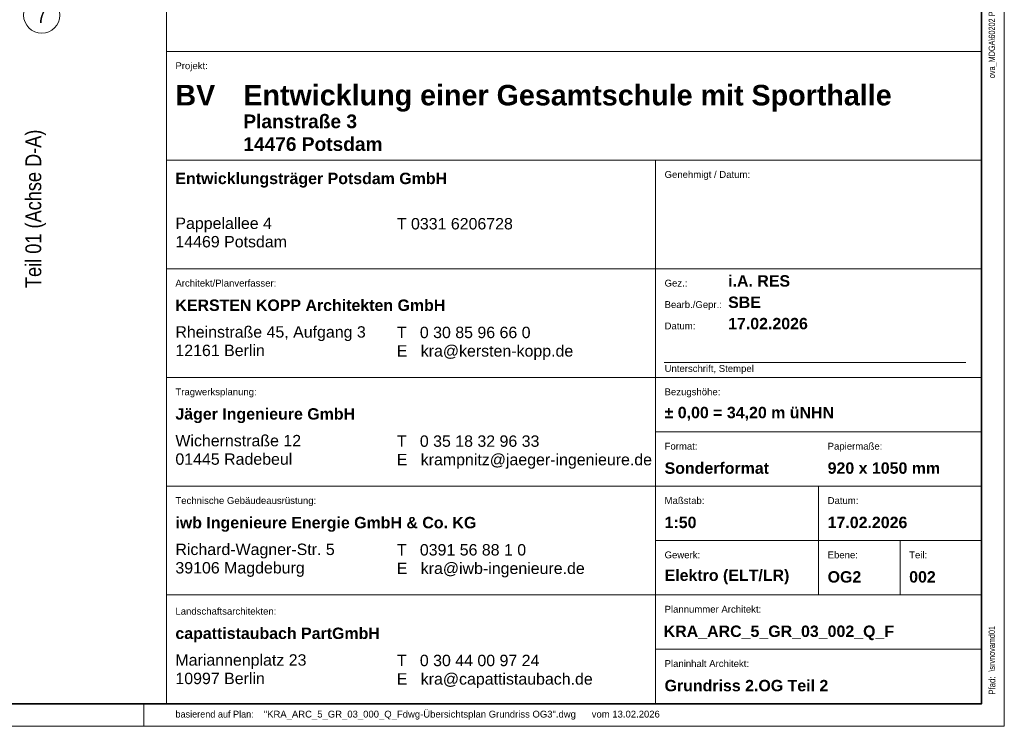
# Model space of a CAD drawing. Extents: x -620 to 300, y 62 to 1112.
# Tile 24 of 53: x 83 to 300, y 62 to 218. Entities that reach past the tile are written whole.
import ezdxf
from ezdxf.enums import TextEntityAlignment as Align
from ezdxf.lldxf.tags import DXFTag

# ---------------------------------------------------------------- set-up
doc = ezdxf.new("R2010")
doc.units = 0
for name, color, linetype, lineweight in [('iwb_Layout Achsbezeichung', 7, 'Continuous', 13), ('iwb_Plankopf Linie', 7, 'Continuous', 13), ('iwb_Plankopf Rahmen', 7, 'Continuous', 35), ('iwb_Plankopf Text', 7, 'Continuous', 18)]:
    doc.layers.add(name, color=color, linetype=linetype, lineweight=lineweight)
doc.layers.add('iwb_Layout Text', color=3, linetype='Continuous', lineweight=18, true_color=0x00ff00)
doc.styles.add('Arial Narrow', font='ARIALN.TTF')
doc.styles.add('Plankopf', font='arial.ttf')
doc.styles.get("Standard").update_dxf_attribs({"font": 'ARIALN.TTF'})
tags = doc.linetypes.add('Punkte_Nova', pattern=[4.8, 0.4, 0.2, -4, 0.2]).pattern_tags.tags
tags[10:11] = [DXFTag(74, 4), DXFTag(75, 0), DXFTag(340, '0'), DXFTag(46, 0.0), DXFTag(50, 0.0), DXFTag(44, 0.0), DXFTag(45, 0.0)]
tags[8:9] = [DXFTag(74, 4), DXFTag(75, 0), DXFTag(340, '0'), DXFTag(46, 0.0), DXFTag(50, 0.0), DXFTag(44, 0.0), DXFTag(45, 0.0)]
tags[6:7] = [DXFTag(74, 4), DXFTag(75, 0), DXFTag(340, '0'), DXFTag(46, 0.0), DXFTag(50, 0.0), DXFTag(44, 0.0), DXFTag(45, 0.0)]
tags[4:5] = [DXFTag(74, 4), DXFTag(75, 0), DXFTag(340, '0'), DXFTag(46, 0.0), DXFTag(50, 0.0), DXFTag(44, 0.0), DXFTag(45, 0.0)]

msp = doc.modelspace()

# ---------------------------------------------------------------- linework, layer by layer
at = {"layer": 'iwb_Layout Achsbezeichung', "ltscale": 0.39, "extrusion": (0, 0, -1)}
msp.add_circle((-87.84, 219.45), 4, dxfattribs=at)
at = {"layer": 'iwb_Plankopf Linie', "lineweight": 18, "ltscale": 0.18}
msp.add_line((115.35, 359.43), (115.35, 67.43), dxfattribs=at)
at = {"layer": 'iwb_Plankopf Linie', "ltscale": 0.13}
for p, q in [((295.35, 67.43), (295.35, 359.43)), ((115.35, 211.43), (295.35, 211.43)), ((115.35, 187.43), (295.35, 187.43)), ((223.35, 187.43), (223.35, 67.43)), ((115.35, 163.43), (295.35, 163.43)), ((115.35, 139.43), (295.35, 139.43)), ((223.35, 127.43), (295.35, 127.43)), ((115.35, 115.43), (295.35, 115.43)), ((259.35, 91.43), (259.35, 115.43)), ((223.35, 103.43), (295.35, 103.43)), ((277.35, 91.43), (277.35, 103.43)), ((115.35, 91.43), (295.35, 91.43)), ((223.35, 79.43), (295.35, 79.43)), ((115.35, 67.43), (295.35, 67.43))]:
    msp.add_line(p, q, dxfattribs=at)
at = {"layer": 'iwb_Plankopf Rahmen', "ltscale": 0.35}
for p, q in [((295.35, 359.43), (295.35, 67.43)), ((295.35, 91.43), (295.35, 79.43))]:
    msp.add_line(p, q, dxfattribs=at)
at = {"layer": 'iwb_Plankopf Rahmen', "color": 8, "lineweight": 5, "ltscale": 0.13, "true_color": 0x808080}
msp.add_line((110.35, 62.43), (110.35, 67.43), dxfattribs=at)
at = {"layer": 'iwb_Plankopf Rahmen', "color": 8, "lineweight": 13, "ltscale": 0.13, "true_color": 0x808080}
msp.add_lwpolyline([(300.35, 62.43), (-619.65, 62.43), (-619.65, 1112.43), (300.35, 1112.43), (300.35, 62.43)], close=True, dxfattribs=at)
at = {"layer": 'iwb_Plankopf Rahmen', "ltscale": 0.35}
msp.add_lwpolyline([(-599.65, 67.43), (-599.65, 1107.43), (295.35, 1107.43), (295.35, 67.43), (-599.65, 67.43)], close=True, dxfattribs=at)
at = {"layer": 'iwb_Plankopf Text', "linetype": 'Punkte_Nova', "ltscale": 0.18}
msp.add_line((291.87, 142.79), (225.23, 142.79), dxfattribs=at)

# ---------------------------------------------------------------- texts
at = {"layer": 'iwb_Layout Achsbezeichung', "ltscale": 0.39}
msp.add_text('7', height=3.5, dxfattribs=at).set_placement((87.84, 219.45), align=Align.MIDDLE_CENTER)
at = {"layer": 'iwb_Layout Text', "ltscale": 0.18}
msp.add_text('Teil 01 (Achse D-A)', height=3.5, rotation=90, dxfattribs=at).set_placement((84.23, 159.2), align=Align.TOP_LEFT)
at = {"layer": 'iwb_Plankopf Text', "ltscale": 0.18, "insert": (296.89, 74.51), "char_height": 1.4, "attachment_point": 1, "rotation": 90, "line_spacing_factor": 1.002}
msp.add_mtext('{\\fArial Narrow;\\\\srvnovamd01\\Nova_MD\\TGA\\60202 Pro Potsdam\\04 NB GES Krampnitz\\09 NOVA\\60202-04_AP_NB GES Krampnitz\\TGA\\Elektro\\Leerrohrplanung\\E_Leerrohr_3OG.n4m004KRA_ELT_5_LR_03_002_P_A}', dxfattribs=at)
at = {"layer": 'iwb_Plankopf Text', "ltscale": 0.18, "attachment_point": 1, "style": 'Plankopf'}
for s, insert, char_height, line_spacing_factor in [('Projekt:', (117.35, 209.04), 1.51, 0.970891), ('\\fArial|b1|i0|c0|p34;BV', (117.35, 204.06), 4.531, 0.996218), ('\\fArial|b1|i0|c0|p34;Entwicklungsträger Potsdam GmbH', (117.35, 184.67), 2.5172, 0.996218), ('Genehmigt / Datum:', (225.35, 185.04), 1.5105, 0.970891), ('Pappelallee 4\\P14469 Potsdam', (117.35, 174.77), 2.5172, 0.970891), ('T 0331 6206728', (166.24, 174.66), 2.5172, 0.970891), ('Architekt/Planverfasser:', (117.35, 161.04), 1.5105, 0.970891), ('Gez.:', (225.35, 161.04), 1.51, 0.970891), ('\\fArial|b1|i0|c0|p34;KERSTEN KOPP Architekten GmbH', (117.35, 156.67), 2.5172, 0.996218), ('Bearb./Gepr.:', (225.35, 156.31), 1.5105, 0.970891), ('Rheinstraße 45, Aufgang 3\\P12161 Berlin', (117.35, 150.77), 2.5172, 0.970891), ('T   0 30 85 96 66 0\\PE   kra@kersten-kopp.de', (166.24, 150.66), 2.5172, 0.970891), ('Datum:', (225.35, 151.59), 1.51, 0.970891), ('Unterschrift, Stempel', (225.35, 142.19), 1.5105, 0.970891), ('Tragwerksplanung:', (117.35, 137.04), 1.5105, 0.970891), ('Bezugshöhe:', (225.35, 137.04), 1.5105, 0.970891), ('\\fArial|b1|i0|c0|p34;Jäger Ingenieure GmbH', (117.35, 132.67), 2.5172, 0.996218), ('Wichernstraße 12\\P01445 Radebeul', (117.35, 126.77), 2.5172, 0.970891), ('T   0 35 18 32 96 33\\PE   krampnitz@jaeger-ingenieure.de', (166.24, 126.66), 2.5172, 0.970891), ('Format:', (225.35, 125.04), 1.51, 0.970891), ('Papiermaße:', (261.35, 125.04), 1.5105, 0.970891), ('Technische Gebäudeausrüstung:', (117.35, 113.04), 1.5105, 0.970891), ('Maßstab:', (225.35, 113.04), 1.51, 0.970891), ('Datum:', (261.35, 113.04), 1.51, 0.970891), ('\\fArial|b1|i0|c0|p34;iwb Ingenieure Energie GmbH & Co. KG', (117.35, 108.67), 2.5172, 0.996218), ('Richard-Wagner-Str. 5\\P39106 Magdeburg', (117.35, 102.77), 2.5172, 0.970891), ('T   0391 56 88 1 0\\PE   kra@iwb-ingenieure.de', (166.24, 102.66), 2.5172, 0.970891), ('Gewerk:', (225.35, 101.04), 1.51, 0.970891), ('Ebene:', (261.35, 101.04), 1.51, 0.970891), ('Teil:', (279.35, 101.04), 1.51, 0.970891), ('Plannummer Architekt:', (225.35, 89.04), 1.5105, 0.970891), ('Landschaftsarchitekten:', (117.35, 88.6), 1.5105, 0.970891), ('\\fArial|b1|i0|c0|p34;capattistaubach PartGmbH', (117.35, 84.23), 2.5172, 0.996218), ('Mariannenplatz 23\\P10997 Berlin', (117.35, 78.34), 2.5172, 0.970891), ('T   0 30 44 00 97 24\\PE   kra@capattistaubach.de', (166.24, 78.23), 2.5172, 0.970891), ('Planinhalt Architekt:', (225.35, 77.04), 1.5105, 0.970891)]:
    msp.add_mtext(s, dxfattribs=dict(at, insert=insert, char_height=char_height, line_spacing_factor=line_spacing_factor))
at = {"layer": 'iwb_Plankopf Text', "ltscale": 0.18, "line_spacing_factor": 0.996218, "style": 'Plankopf'}
for s, insert, char_height, width, attachment_point in [('\\fArial|b1|i0|c0|p34;Entwicklung einer Gesamtschule mit Sporthalle', (132.35, 204.06), 4.531, 161.2025, 1), ('\\fArial|b1|i0|c0|p34;Planstraße 3\\P14476 Potsdam', (132.35, 197.52), 3.0207, 88.9953, 1), ('\\fArial|b1|i0|c0|p34;i.A. RES', (239.38, 160.76), 2.5172, 67.9984, 4), ('\\fArial|b1|i0|c0|p34;SBE', (239.38, 156.04), 2.5172, 67.9984, 4), ('\\fArial|b1|i0|c0|p34;17.02.2026', (239.38, 151.34), 2.5172, 67.9984, 4), ('\\fArial|b1|i0|c0|p34;± 0,00 = 34,20 m üNHN', (225.35, 131.43), 2.5172, 67.9984, 4), ('\\fArial|b1|i0|c0|p34;Sonderformat', (225.35, 119.43), 2.5172, 31.9966, 4), ('\\fArial|b1|i0|c0|p34;920 x 1050 mm', (261.35, 119.43), 2.5172, 31.9966, 4), ('\\fArial|b1|i0|c0|p34;1:50', (225.35, 107.43), 2.5172, 67.9984, 4), ('\\fArial|b1|i0|c0|p34;17.02.2026', (261.35, 107.43), 2.5172, 67.9984, 4), ('\\fArial|b1|i0|c0|p34;Elektro (ELT/LR)', (225.35, 95.41), 2.5172, 67.9984, 4), ('\\fArial|b1|i0|c0|p34;OG2', (261.35, 95.41), 2.5172, 7.9992, 4), ('\\fArial|b1|i0|c0|p34;002', (279.35, 95.41), 2.5172, 7.9992, 4), ('\\fArial|b1|i0|c0|p34;Grundriss 2.OG Teil 2', (225.35, 71.41), 2.5172, 67.9984, 4)]:
    msp.add_mtext(s, dxfattribs=dict(at, insert=insert, char_height=char_height, width=width, attachment_point=attachment_point))
at = {"layer": 'iwb_Plankopf Text', "ltscale": 0.18, "insert": (225.15, 84.68), "char_height": 2.52, "attachment_point": 1, "line_spacing_factor": 1.002}
msp.add_mtext('{\\fArial|b1|i0;KRA_ARC_5_GR_03_002_Q_F}', dxfattribs=at)
at = {"layer": 'iwb_Plankopf Text', "ltscale": 0.18, "insert": (296.89, 69.43), "char_height": 1.5, "attachment_point": 1, "rotation": 90, "style": 'Arial Narrow'}
msp.add_mtext('\\A1;{Pfad:}', dxfattribs=at)
at = {"layer": 'iwb_Plankopf Text', "ltscale": 0.18, "char_height": 1.5, "attachment_point": 1, "style": 'Plankopf'}
for s, insert in [('\\A1;{\\fFranklin Gothic Book|b0|i0|c0|p34;basierend auf Plan\\fArial Narrow|b0|i0|c0|p34;: }', (117.36, 65.87)), ('\\A1;{"KRA_ARC_5_GR_03_000_Q_Fdwg-Übersichtsplan Grundriss OG3".dwg      vom 13.02.2026\\fArial Narrow|b0|i0|c0|p34;\\P}', (136.86, 65.87))]:
    msp.add_mtext(s, dxfattribs=dict(at, insert=insert))

doc.saveas('drawing.dxf')
